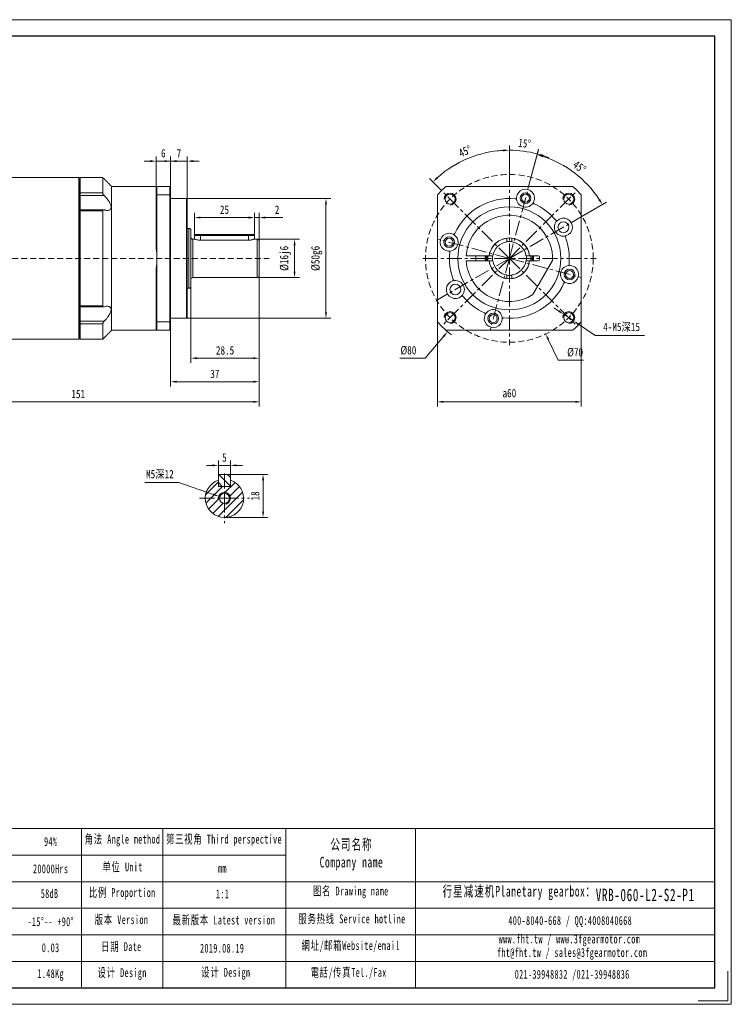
# Model space of a CAD drawing. Header units: millimetres. Extents: x -26 to 555, y -31 to 380.
# Tile 6 of 6: x 259 to 555, y -31 to 380. Entities that reach past the tile are written whole.
import ezdxf

# ---------------------------------------------------------------- set-up
doc = ezdxf.new("R2010")
doc.units = ezdxf.units.MM
doc.header["$LTSCALE"] = 5
doc.linetypes.add('CENTER', pattern=[2, 1.25, -0.25, 0.25, -0.25])
doc.linetypes.add('DASHED', pattern=[0.75, 0.5, -0.25])
doc.layers.get('0').update_dxf_attribs({"lineweight": 18})
for name, color, linetype, lineweight in [('3中心线层', 1, 'CENTER', 18), ('5剖面线层', 2, 'Continuous', 18), ('图框_外框线', 7, 'Continuous', 18)]:
    doc.layers.add(name, color=color, linetype=linetype, lineweight=lineweight)
doc.styles.add('TH_GBDIM', font='txt', dxfattribs={"width": 0.8})
doc.styles.add('标准', font='txt', dxfattribs={"width": 0.667})
doc.dimstyles.new('TH_GBDIM', dxfattribs={"dimtxt": 3.5, "dimasz": 2.5, "dimexe": 2, "dimexo": 0, "dimgap": 1.5, "dimtad": 1, "dimdec": 1, "dimdsep": 46, "dimtxsty": 'TH_GBDIM', "dimcen": 2.5, "dimdle": 5, "dimclrd": 4, "dimclre": 4, "dimclrt": 3, "dimadec": 0, "dimazin": 0, "dimtfac": 0.714286, "dimtdec": 1, "dimtmove": 0, "dimatfit": 3, "dimfxl": 1, "dimtolj": 1, "dimarcsym": 0})

# ---------------------------------------------------------------- blocks, each defined once
blk = doc.blocks.new('*X10')
at = {"transparency": 16777216}
blk.add_hatch(color=4, dxfattribs=at).paths.add_polyline_path([(479.36, 246.59), (478.61, 246.22), (477.9, 248.66)], flags=0)
at = {"color": 4, "transparency": 16777216}
for p, q in [((460.26, 280.21), (465.26, 280.21)), ((462.76, 277.71), (462.76, 282.71)), ((483.14, 237.73), (478.98, 246.4)), ((493.71, 237.73), (483.14, 237.73))]:
    blk.add_line(p, q, dxfattribs=at)
at = {"color": 3, "transparency": 16777216, "insert": (490.18, 240.98), "char_height": 3.5, "width": 11.3867, "attachment_point": 5, "style": 'TH_GBDIM'}
blk.add_mtext('%%C70', dxfattribs=at)
blk = doc.blocks.new('*X11')
at = {"transparency": 16777216}
for points in [[(483.58, 258.59), (483.12, 257.9), (485.43, 256.86)], [(491.9, 253.03), (491.43, 252.34), (489.59, 254.08)]]:
    blk.add_hatch(color=4, dxfattribs=at).paths.add_polyline_path(points, flags=0)
at = {"color": 4, "transparency": 16777216}
for p, q in [((483.35, 258.24), (481.27, 259.63)), ((485.43, 256.86), (489.59, 254.08)), ((498.6, 248.05), (491.66, 252.69)), ((519.07, 248.05), (498.6, 248.05))]:
    blk.add_line(p, q, dxfattribs=at)
at = {"color": 3, "transparency": 16777216, "insert": (509.58, 251.44), "char_height": 3.5, "width": 31.08, "attachment_point": 5, "style": 'TH_GBDIM'}
blk.add_mtext('4-M5深15', dxfattribs=at)
blk = doc.blocks.new('*X12')
at = {"transparency": 16777216}
for points in [[(435.26, 220.77), (435.26, 219.93), (432.76, 220.35)], [(490.26, 220.77), (490.26, 219.93), (492.76, 220.35)]]:
    blk.add_hatch(color=4, dxfattribs=at).paths.add_polyline_path(points, flags=0)
at = {"color": 4, "transparency": 16777216}
for p, q in [((432.76, 253.76), (432.76, 218.35)), ((492.76, 253.64), (492.76, 218.35)), ((490.26, 220.35), (435.26, 220.35))]:
    blk.add_line(p, q, dxfattribs=at)
at = {"color": 3, "transparency": 16777216, "insert": (462.76, 223.95), "char_height": 3.5, "width": 11.2, "attachment_point": 5, "style": 'TH_GBDIM'}
blk.add_mtext('a60', dxfattribs=at)
blk = doc.blocks.new('*X13')
at = {"transparency": 16777216}
blk.add_hatch(color=4, dxfattribs=at).paths.add_polyline_path([(339.32, 182.11), (339.05, 181.32), (341.55, 180.9)], flags=0)
at = {"color": 4, "transparency": 16777216}
for p, q in [((310.63, 186.64), (324.83, 186.64)), ((324.83, 186.64), (339.18, 181.71)), ((343.91, 177.59), (343.91, 182.59)), ((341.41, 180.09), (346.41, 180.09))]:
    blk.add_line(p, q, dxfattribs=at)
at = {"color": 3, "transparency": 16777216, "insert": (316.98, 190.02), "char_height": 3.5, "width": 23.3022, "attachment_point": 5, "style": 'TH_GBDIM'}
blk.add_mtext('M5深12', dxfattribs=at)
blk = doc.blocks.new('*X14')
at = {"transparency": 16777216}
for points in [[(359.6, 187.59), (360.43, 187.59), (360.01, 190.09)], [(359.6, 174.59), (360.43, 174.59), (360.01, 172.09)]]:
    blk.add_hatch(color=4, dxfattribs=at).paths.add_polyline_path(points, flags=0)
at = {"color": 4, "transparency": 16777216}
for p, q in [((346.01, 190.09), (362.01, 190.09)), ((360.01, 174.59), (360.01, 187.59)), ((343.91, 172.09), (362.01, 172.09))]:
    blk.add_line(p, q, dxfattribs=at)
at = {"color": 3, "transparency": 16777216, "insert": (356.76, 181.09), "char_height": 3.5, "width": 6.8833, "attachment_point": 5, "rotation": 90, "style": 'TH_GBDIM'}
blk.add_mtext('18', dxfattribs=at)
blk = doc.blocks.new('*X15')
at = {"transparency": 16777216}
for points in [[(338.91, 194.25), (338.91, 193.42), (341.41, 193.83)], [(348.91, 194.25), (348.91, 193.42), (346.41, 193.83)]]:
    blk.add_hatch(color=4, dxfattribs=at).paths.add_polyline_path(points, flags=0)
at = {"color": 4, "transparency": 16777216}
for p, q in [((338.91, 193.83), (336.41, 193.83)), ((341.41, 189.69), (341.41, 195.83)), ((346.41, 193.83), (341.41, 193.83)), ((346.41, 189.69), (346.41, 195.83)), ((348.91, 193.83), (351.41, 193.83))]:
    blk.add_line(p, q, dxfattribs=at)
at = {"color": 3, "transparency": 16777216, "insert": (343.91, 197.08), "char_height": 3.5, "width": 3.0178, "attachment_point": 5, "style": 'TH_GBDIM'}
blk.add_mtext('5', dxfattribs=at)
blk = doc.blocks.new('*X16')
at = {"transparency": 16777216}
for points in [[(460.25, 325.69), (460.27, 324.86), (462.76, 325.34)], [(432.95, 313.54), (432.38, 314.15), (430.85, 312.12)]]:
    blk.add_hatch(color=4, dxfattribs=at).paths.add_polyline_path(points, flags=0)
at = {"color": 4, "transparency": 16777216}
for p, q in [((462.76, 316.36), (462.76, 327.34)), ((434.47, 308.5), (429.43, 313.54))]:
    blk.add_line(p, q, dxfattribs=at)
blk.add_arc((462.76, 280.21), 45.13, 93.1745, 131.8255, dxfattribs=at)
at = {"color": 3, "transparency": 16777216, "insert": (444.25, 324.91), "char_height": 3.5, "width": 12.5704, "attachment_point": 5, "rotation": 22.5, "style": 'TH_GBDIM'}
blk.add_mtext('45%%D', dxfattribs=at)
blk = doc.blocks.new('*X17')
at = {"transparency": 16777216}
for points in [[(460.25, 325.69), (460.27, 324.85), (462.76, 325.34)], [(476.72, 322.69), (476.95, 323.49), (474.44, 323.8)]]:
    blk.add_hatch(color=4, dxfattribs=at).paths.add_polyline_path(points, flags=0)
at = {"color": 4, "transparency": 16777216}
for p, q in [((462.76, 316.36), (462.76, 327.34)), ((470.8, 310.21), (474.96, 325.73))]:
    blk.add_line(p, q, dxfattribs=at)
for start, end in [(93.1747, 96.3495), (75, 90), (68.6505, 71.8253)]:
    blk.add_arc((462.76, 280.21), 45.12, start, end, dxfattribs=at)
at = {"color": 3, "transparency": 16777216, "insert": (469.07, 328.17), "char_height": 3.5, "width": 10.8247, "attachment_point": 5, "rotation": 352.5, "style": 'TH_GBDIM'}
blk.add_mtext('15%%D', dxfattribs=at)
blk = doc.blocks.new('*X18')
at = {"transparency": 16777216}
for points in [[(476.63, 322.38), (476.87, 323.18), (474.36, 323.5)], [(500.61, 304.97), (499.9, 304.53), (501.56, 302.62)]]:
    blk.add_hatch(color=4, dxfattribs=at).paths.add_polyline_path(points, flags=0)
at = {"color": 4, "transparency": 16777216}
for p, q in [((470.8, 310.21), (474.87, 325.43)), ((492.76, 297.53), (503.3, 303.62))]:
    blk.add_line(p, q, dxfattribs=at)
blk.add_arc((462.76, 280.21), 44.81, 33.1971, 71.8029, dxfattribs=at)
at = {"color": 3, "transparency": 16777216, "insert": (492.02, 318.34), "char_height": 3.5, "width": 12.8426, "attachment_point": 5, "rotation": 322.5, "style": 'TH_GBDIM'}
blk.add_mtext('45%%D', dxfattribs=at)
blk = doc.blocks.new('*X19')
at = {"transparency": 16777216}
blk.add_hatch(color=4, dxfattribs=at).paths.add_polyline_path([(435.06, 247.98), (435.7, 247.44), (436.99, 249.62)], flags=0)
at = {"color": 4, "transparency": 16777216}
for p, q in [((460.26, 280.21), (465.26, 280.21)), ((462.76, 277.71), (462.76, 282.71)), ((427.68, 238.56), (435.38, 247.71)), ((417.11, 238.56), (427.68, 238.56))]:
    blk.add_line(p, q, dxfattribs=at)
blk.add_arc((462.76, 280.21), 40, 228.5904, 232.7575, dxfattribs=at)
at = {"color": 3, "transparency": 16777216, "insert": (420.64, 241.81), "char_height": 3.5, "width": 11.3867, "attachment_point": 5, "style": 'TH_GBDIM'}
blk.add_mtext('%%C80', dxfattribs=at)
blk = doc.blocks.new('*X25')
at = {"transparency": 16777216}
for points in [[(209.91, 220.77), (209.91, 219.93), (207.41, 220.35)], [(355.91, 220.77), (355.91, 219.93), (358.41, 220.35)]]:
    blk.add_hatch(color=4, dxfattribs=at).paths.add_polyline_path(points, flags=0)
at = {"color": 4, "transparency": 16777216}
for p, q in [((358.41, 273.01), (358.41, 218.35)), ((207.41, 250.41), (207.41, 218.35)), ((355.91, 220.35), (209.91, 220.35))]:
    blk.add_line(p, q, dxfattribs=at)
at = {"color": 3, "transparency": 16777216, "insert": (282.91, 223.6), "char_height": 3.5, "width": 10.2356, "attachment_point": 5, "style": 'TH_GBDIM'}
blk.add_mtext('151', dxfattribs=at)
blk = doc.blocks.new('*X26')
at = {"transparency": 16777216}
for points in [[(372.74, 285.71), (373.58, 285.71), (373.16, 288.21)], [(372.74, 274.71), (373.58, 274.71), (373.16, 272.21)]]:
    blk.add_hatch(color=4, dxfattribs=at).paths.add_polyline_path(points, flags=0)
at = {"color": 4, "transparency": 16777216}
for p, q in [((357.61, 288.21), (375.16, 288.21)), ((373.16, 285.71), (373.16, 274.71)), ((357.61, 272.21), (375.16, 272.21))]:
    blk.add_line(p, q, dxfattribs=at)
at = {"color": 3, "transparency": 16777216, "insert": (369.33, 280.21), "char_height": 3.5, "width": 19.32, "attachment_point": 5, "rotation": 90, "style": 'TH_GBDIM'}
blk.add_mtext('%%C16j6', dxfattribs=at)
blk = doc.blocks.new('*X27')
at = {"transparency": 16777216}
for points in [[(385.84, 302.71), (386.67, 302.71), (386.25, 305.21)], [(385.84, 257.71), (386.67, 257.71), (386.25, 255.21)]]:
    blk.add_hatch(color=4, dxfattribs=at).paths.add_polyline_path(points, flags=0)
at = {"color": 4, "transparency": 16777216}
for p, q in [((328.11, 305.21), (388.25, 305.21)), ((386.25, 302.71), (386.25, 257.71)), ((328.11, 255.21), (388.25, 255.21))]:
    blk.add_line(p, q, dxfattribs=at)
at = {"color": 3, "transparency": 16777216, "insert": (382.42, 280.21), "char_height": 3.5, "width": 19.32, "attachment_point": 5, "rotation": 90, "style": 'TH_GBDIM'}
blk.add_mtext('%%C50g6', dxfattribs=at)
blk = doc.blocks.new('*X28')
at = {"transparency": 16777216}
for points in [[(333.91, 297.65), (333.91, 296.81), (331.41, 297.23)], [(353.91, 297.65), (353.91, 296.81), (356.41, 297.23)]]:
    blk.add_hatch(color=4, dxfattribs=at).paths.add_polyline_path(points, flags=0)
at = {"color": 4, "transparency": 16777216}
for p, q in [((331.41, 289.81), (331.41, 299.23)), ((333.91, 297.23), (353.91, 297.23)), ((356.41, 289.81), (356.41, 299.23))]:
    blk.add_line(p, q, dxfattribs=at)
at = {"color": 3, "transparency": 16777216, "insert": (343.91, 300.48), "char_height": 3.5, "width": 7.0622, "attachment_point": 5, "style": 'TH_GBDIM'}
blk.add_mtext('25', dxfattribs=at)
blk = doc.blocks.new('*X29')
at = {"transparency": 16777216}
for points in [[(353.91, 297.65), (353.91, 296.81), (356.41, 297.23)], [(360.91, 297.65), (360.91, 296.81), (358.41, 297.23)]]:
    blk.add_hatch(color=4, dxfattribs=at).paths.add_polyline_path(points, flags=0)
at = {"color": 4, "transparency": 16777216}
for p, q in [((353.91, 297.23), (351.41, 297.23)), ((356.41, 289.81), (356.41, 299.23)), ((356.41, 297.23), (358.41, 297.23)), ((358.41, 287.41), (358.41, 299.23)), ((360.91, 297.23), (368.28, 297.23))]:
    blk.add_line(p, q, dxfattribs=at)
at = {"color": 3, "transparency": 16777216, "insert": (365.85, 300.48), "char_height": 3.5, "width": 3.08, "attachment_point": 5, "style": 'TH_GBDIM'}
blk.add_mtext('2', dxfattribs=at)
blk = doc.blocks.new('*X30')
at = {"transparency": 16777216}
for points in [[(318.91, 321.19), (318.91, 320.36), (321.41, 320.78)], [(330.91, 321.19), (330.91, 320.36), (328.41, 320.78)]]:
    blk.add_hatch(color=4, dxfattribs=at).paths.add_polyline_path(points, flags=0)
at = {"color": 4, "transparency": 16777216}
for p, q in [((318.91, 320.78), (316.41, 320.78)), ((321.41, 309.91), (321.41, 322.78)), ((328.41, 320.78), (321.41, 320.78)), ((328.41, 304.91), (328.41, 322.78)), ((330.91, 320.78), (333.41, 320.78))]:
    blk.add_line(p, q, dxfattribs=at)
at = {"color": 3, "transparency": 16777216, "insert": (324.91, 324.03), "char_height": 3.5, "width": 3.0178, "attachment_point": 5, "style": 'TH_GBDIM'}
blk.add_mtext('7', dxfattribs=at)
blk = doc.blocks.new('*X31')
at = {"transparency": 16777216}
for points in [[(312.91, 321.19), (312.91, 320.36), (315.41, 320.78)], [(323.91, 321.19), (323.91, 320.36), (321.41, 320.78)]]:
    blk.add_hatch(color=4, dxfattribs=at).paths.add_polyline_path(points, flags=0)
at = {"color": 4, "transparency": 16777216}
for p, q in [((312.91, 320.78), (310.41, 320.78)), ((315.41, 309.91), (315.41, 322.78)), ((321.41, 320.78), (315.41, 320.78)), ((321.41, 309.91), (321.41, 322.78)), ((323.91, 320.78), (326.41, 320.78))]:
    blk.add_line(p, q, dxfattribs=at)
at = {"color": 3, "transparency": 16777216, "insert": (318.41, 324.03), "char_height": 3.5, "width": 3.1733, "attachment_point": 5, "style": 'TH_GBDIM'}
blk.add_mtext('6', dxfattribs=at)
blk = doc.blocks.new('*X32')
at = {"transparency": 16777216}
for points in [[(323.91, 229.17), (323.91, 228.33), (321.41, 228.75)], [(355.91, 229.17), (355.91, 228.33), (358.41, 228.75)]]:
    blk.add_hatch(color=4, dxfattribs=at).paths.add_polyline_path(points, flags=0)
at = {"color": 4, "transparency": 16777216}
for p, q in [((358.41, 273.01), (358.41, 226.75)), ((321.41, 250.51), (321.41, 226.75)), ((323.91, 228.75), (355.91, 228.75))]:
    blk.add_line(p, q, dxfattribs=at)
at = {"color": 3, "transparency": 16777216, "insert": (339.91, 232), "char_height": 3.5, "width": 7.0311, "attachment_point": 5, "style": 'TH_GBDIM'}
blk.add_mtext('37', dxfattribs=at)
blk = doc.blocks.new('*X33')
at = {"transparency": 16777216}
for points in [[(332.41, 238.98), (332.41, 238.15), (329.91, 238.56)], [(355.91, 238.98), (355.91, 238.15), (358.41, 238.56)]]:
    blk.add_hatch(color=4, dxfattribs=at).paths.add_polyline_path(points, flags=0)
at = {"color": 4, "transparency": 16777216}
for p, q in [((358.41, 273.01), (358.41, 236.56)), ((329.91, 268.51), (329.91, 236.56)), ((355.91, 238.56), (332.41, 238.56))]:
    blk.add_line(p, q, dxfattribs=at)
at = {"color": 3, "transparency": 16777216, "insert": (344.16, 241.81), "char_height": 3.5, "width": 15.0267, "attachment_point": 5, "style": 'TH_GBDIM'}
blk.add_mtext('28.5', dxfattribs=at)

msp = doc.modelspace()

# ---------------------------------------------------------------- hatches: boundary and pattern name
at = {"layer": '5剖面线层'}
h = msp.add_hatch(dxfattribs=at)
h.set_pattern_fill('ANSI31', color=256, style=0, pattern_type=0)
h.set_pattern_definition([(135, (0, 0), (-1.796051, -1.796051), [])])
h.paths.add_polyline_path([(346.41, 189.69), (346.01, 190.09), (343.91, 190.09), (343.91, 185.09), (346.01, 185.09), (346.41, 185.49)], flags=0)
h.paths.add_polyline_path([(341.41, 185.49), (341.81, 185.09), (343.91, 185.09), (343.91, 190.09), (341.81, 190.09), (341.41, 189.69)], flags=0)
h = msp.add_hatch(dxfattribs=at)
h.set_pattern_fill('ANSI31', color=256, style=0, pattern_type=0)
h.set_pattern_definition([(45, (0, 0), (-1.796051, 1.796051), [])])
edge = h.paths.add_edge_path(flags=0)
edge.add_line((346.41, 187.69), (346.41, 185.49))
edge.add_line((346.41, 185.49), (346.41, 185.09))
edge.add_line((346.41, 185.09), (346.01, 185.09))
edge.add_line((346.01, 185.09), (343.91, 185.09))
edge.add_line((343.91, 185.09), (343.91, 182.59))
edge.add_arc((343.91, 180.09), 2.5, 0, 90, ccw=False)
edge.add_line((346.41, 180.09), (351.91, 180.09))
edge.add_arc((343.91, 180.09), 8, 0, 71.79)
edge = h.paths.add_edge_path(flags=0)
edge.add_line((351.91, 180.09), (346.41, 180.09))
edge.add_arc((343.91, 180.09), 2.5, 270, 360, ccw=False)
edge.add_line((343.91, 177.59), (343.91, 172.09))
edge.add_arc((343.91, 180.09), 8, 270, 360)
edge = h.paths.add_edge_path(flags=0)
edge.add_arc((343.91, 180.09), 2.5, 180, 270, ccw=False)
edge.add_line((341.41, 180.09), (335.91, 180.09))
edge.add_arc((343.91, 180.09), 8, 180, 270)
edge.add_line((343.91, 172.09), (343.91, 177.59))
edge = h.paths.add_edge_path(flags=0)
edge.add_line((343.91, 185.09), (341.81, 185.09))
edge.add_line((341.81, 185.09), (341.41, 185.09))
edge.add_line((341.41, 185.09), (341.41, 185.49))
edge.add_line((341.41, 185.49), (341.41, 187.69))
edge.add_arc((343.91, 180.09), 8, 108.21, 180)
edge.add_line((335.91, 180.09), (341.81, 180.09))
edge.add_arc((343.91, 180.09), 2.1, 90, 180, ccw=False)
edge.add_line((343.91, 182.19), (343.91, 185.09))
edge = h.paths.add_edge_path(flags=0)
edge.add_line((346.41, 180.09), (346.01, 180.09))
edge.add_arc((343.91, 180.09), 2.1, 270, 360, ccw=False)
edge.add_line((343.91, 177.99), (343.91, 177.59))
edge.add_arc((343.91, 180.09), 2.5, 270, 360)
edge = h.paths.add_edge_path(flags=0)
edge.add_arc((343.91, 180.09), 2.1, 180, 270, ccw=False)
edge.add_line((341.81, 180.09), (341.41, 180.09))
edge.add_arc((343.91, 180.09), 2.5, 180, 270)
edge.add_line((343.91, 177.59), (343.91, 177.99))
edge = h.paths.add_edge_path(flags=0)
edge.add_line((343.91, 182.59), (343.91, 182.19))
edge.add_arc((343.91, 180.09), 2.1, 0, 90, ccw=False)
edge.add_line((346.01, 180.09), (346.41, 180.09))
edge.add_arc((343.91, 180.09), 2.5, 0, 90)

# ---------------------------------------------------------------- linework, layer by layer
at = {"color": 7, "linetype": 'Continuous', "lineweight": 15}
for p, q in [((283.11, 280.21), (283.11, 313.96)), ((283.41, 313.66), (283.41, 280.21)), ((283.41, 307.26), (283.41, 313.66)), ((283.71, 313.96), (283.71, 307.51)), ((293.11, 313.96), (293.11, 307.51)), ((296.86, 310.21), (296.86, 250.21)), ((315.41, 306.56), (315.41, 309.91)), ((315.71, 310.21), (315.71, 306.67)), ((315.71, 310.21), (321.11, 310.21)), ((321.11, 306.67), (321.11, 310.21)), ((321.41, 309.91), (321.41, 306.56)), ((436.3, 310.21), (489.22, 310.21)), ((283.71, 307.51), (283.41, 307.26)), ((283.71, 306.4), (283.41, 306.49)), ((283.71, 307.51), (283.71, 306.4)), ((283.71, 307.51), (293.11, 307.51)), ((283.71, 306.4), (283.71, 300.48)), ((293.78, 306.4), (283.71, 306.4)), ((315.41, 284.45), (315.41, 306.56)), ((321.11, 306.67), (315.71, 306.67)), ((315.71, 306.67), (315.71, 280.21)), ((321.11, 253.76), (321.11, 306.67)), ((321.41, 306.56), (321.41, 253.87)), ((328.11, 280.21), (328.11, 305.21)), ((328.41, 304.91), (328.41, 280.21)), ((432.76, 253.76), (432.76, 306.67)), ((492.76, 306.67), (492.76, 253.76)), ((283.71, 300.07), (283.41, 299.89)), ((283.71, 300.48), (283.71, 300.07)), ((283.71, 300.07), (283.71, 260.36)), ((293.11, 300.07), (283.71, 300.07)), ((293.11, 300.07), (293.11, 260.36)), ((283.41, 260.54), (283.41, 299.89)), ((329.11, 280.21), (329.11, 292.71)), ((329.91, 291.91), (329.91, 280.21)), ((330.71, 288.21), (330.71, 280.21)), ((331.41, 289.81), (331.41, 288.19)), ((333.91, 289.81), (331.41, 289.81)), ((331.81, 290.21), (333.91, 290.21)), ((333.91, 290.21), (333.91, 289.81)), ((333.91, 290.21), (353.91, 290.21)), ((353.91, 289.81), (333.91, 289.81)), ((333.91, 287.81), (333.91, 289.81)), ((353.91, 287.81), (333.91, 287.81)), ((353.91, 289.81), (353.91, 290.21)), ((353.91, 290.21), (356.01, 290.21)), ((356.41, 289.81), (353.91, 289.81)), ((353.91, 287.81), (353.91, 289.81)), ((356.41, 289.81), (356.41, 288.21)), ((357.61, 280.21), (357.61, 288.21)), ((461.76, 288.66), (461.76, 288.35)), ((461.76, 288.35), (461.76, 287.73)), ((461.76, 287.73), (461.76, 287.14)), ((463.76, 288.66), (463.76, 288.35)), ((463.76, 287.73), (463.76, 288.35)), ((463.76, 287.73), (463.76, 287.14)), ((358.41, 287.41), (358.41, 280.21)), ((283.11, 246.46), (283.11, 280.21)), ((283.41, 280.21), (283.41, 246.76)), ((315.71, 280.21), (315.71, 253.76)), ((328.11, 255.21), (328.11, 280.21)), ((328.41, 280.21), (328.41, 255.51)), ((329.11, 267.71), (329.11, 280.21)), ((329.91, 280.21), (329.91, 268.51)), ((330.71, 280.21), (330.71, 272.21)), ((357.61, 272.21), (357.61, 280.21)), ((358.41, 280.21), (358.41, 273.01)), ((454.02, 281.21), (445.29, 281.21)), ((453.01, 280.21), (453.06, 281.21)), ((453.06, 279.21), (453.01, 280.21)), ((453.36, 281.21), (453.31, 280.21)), ((453.31, 280.21), (453.36, 279.21)), ((455.25, 281.21), (454.62, 281.21)), ((470.9, 281.21), (470.27, 281.21)), ((474.86, 281.21), (471.5, 281.21)), ((474.47, 281.21), (474.59, 281.2)), ((474.59, 281.2), (474.95, 281.2)), ((475.26, 279.61), (475.26, 280.81)), ((315.41, 253.87), (315.41, 275.98)), ((445.29, 279.21), (454.02, 279.21)), ((449.91, 279.23), (449.76, 279.21)), ((450.93, 279.23), (449.91, 279.23)), ((451.05, 279.22), (450.93, 279.23)), ((454.62, 279.21), (455.25, 279.21)), ((470.27, 279.21), (470.9, 279.21)), ((471.5, 279.21), (474.86, 279.21)), ((480.74, 279.36), (472.49, 265.07)), ((461.76, 273.29), (461.76, 272.7)), ((461.76, 272.7), (461.76, 272.08)), ((461.76, 272.08), (461.76, 271.77)), ((463.76, 273.29), (463.76, 272.7)), ((463.76, 272.08), (463.76, 272.7)), ((463.76, 272.08), (463.76, 271.77)), ((283.41, 260.54), (283.71, 260.36)), ((283.71, 260.36), (293.11, 260.36)), ((283.71, 260.36), (283.71, 259.95)), ((283.71, 259.95), (283.71, 254.03)), ((283.41, 253.94), (283.71, 254.03)), ((283.41, 253.17), (283.71, 252.92)), ((283.41, 246.76), (283.41, 253.17)), ((283.71, 254.03), (293.78, 254.03)), ((283.71, 254.03), (283.71, 252.92)), ((293.11, 252.92), (283.71, 252.92)), ((283.71, 252.92), (283.71, 246.46)), ((293.11, 252.92), (293.11, 246.46)), ((315.41, 250.51), (315.41, 253.87)), ((315.71, 253.76), (321.11, 253.76)), ((315.71, 253.76), (315.71, 250.21)), ((321.11, 250.21), (321.11, 253.76)), ((321.41, 253.87), (321.41, 250.51)), ((321.11, 250.21), (315.71, 250.21)), ((489.22, 250.21), (436.3, 250.21))]:
    msp.add_line(p, q, dxfattribs=at)
at = {"color": 1, "linetype": 'DASHED'}
msp.add_line((202.86, 280.21), (362.5, 280.21), dxfattribs=at)
for p, q in [((341.81, 190.09), (341.41, 189.69)), ((341.41, 189.69), (341.41, 185.49)), ((341.81, 190.09), (346.01, 190.09)), ((346.01, 190.09), (346.41, 189.69)), ((346.41, 189.69), (346.41, 185.49)), ((341.81, 185.09), (341.41, 185.49)), ((341.41, 185.49), (341.41, 185.09)), ((341.41, 185.09), (341.81, 185.09)), ((341.81, 185.09), (346.01, 185.09)), ((346.41, 185.49), (346.01, 185.09)), ((346.01, 185.09), (346.41, 185.09)), ((346.41, 185.09), (346.41, 185.49))]:
    msp.add_line(p, q)
at = {"color": 7, "linetype": 'Continuous', "lineweight": 15}
for points in [[(448.79, 279.21), (448.76, 280.21), (448.79, 281.21)], [(472.46, 281.21), (472.51, 280.21), (472.46, 279.21)]]:
    msp.add_lwpolyline(points, dxfattribs=at)
at = {"color": 1, "linetype": 'DASHED'}
msp.add_circle((462.76, 280.21), 35, dxfattribs=at)
at = {"color": 7, "linetype": 'Continuous', "lineweight": 15}
for centre, radius in [((438.01, 304.96), 2.1), ((469.49, 305.33), 2.25), ((469.49, 305.33), 1.65), ((487.51, 304.96), 2.1), ((462.76, 280.21), 21.5), ((485.28, 293.21), 2.25), ((437.64, 286.94), 2.25), ((437.64, 286.94), 1.65), ((487.87, 273.49), 2.25), ((487.87, 273.49), 1.65), ((440.24, 267.21), 2.25), ((438.01, 255.47), 2.1), ((456.03, 255.1), 2.25), ((456.03, 255.1), 1.65), ((487.51, 255.47), 2.1)]:
    msp.add_circle(centre, radius, dxfattribs=at)
msp.add_circle((343.91, 180.09), 2.1)
for centre, radius, start, end in [((462.76, 280.21), 40, 131.4096, 138.5904), ((469.49, 305.33), 3.75, 333.5656, 176.4344), ((462.76, 280.21), 40, 41.4096, 48.5904), ((462.76, 280.21), 25, 84.4019, 155.5981), ((465.25, 305.59), 0.5, 264.4019, 356.4344), ((469.49, 305.33), 3.75, 176.4344, 333.5656), ((473.29, 303.44), 0.5, 153.5656, 245.5981), ((462.76, 280.21), 25, 39.4019, 65.5981), ((462.76, 280.21), 18, 357.266, 176.8153), ((485.28, 293.21), 3.75, 131.4344, 288.5656), ((482.46, 296.4), 0.5, 219.4019, 311.4344), ((485.28, 293.21), 3.75, 288.5656, 131.4344), ((329.11, 291.91), 0.8, 0, 90), ((330.71, 289.01), 0.8, 180, 270), ((357.61, 287.41), 0.8, 0, 90), ((437.64, 286.94), 3.75, 63.5656, 266.4344), ((437.64, 286.94), 3.75, 266.4344, 63.5656), ((439.54, 290.75), 0.5, 243.5656, 335.5981), ((462.76, 280.21), 8.5, 6.7563, 173.2437), ((462.76, 280.21), 8.5, 96.7563, 173.2437), ((462.76, 280.21), 8.5, 6.7563, 83.2437), ((486.63, 289.19), 0.5, 108.5656, 200.5981), ((462.76, 280.21), 25, 354.4019, 20.5981), ((285.71, 280.21), 30, 0, 8.1096), ((462.76, 280.21), 7, 98.2132, 171.7868), ((462.76, 280.21), 7.1, 81.9033, 98.0967), ((462.76, 280.21), 7, 8.2132, 81.7868), ((285.71, 280.21), 30, 351.8904, 360), ((437.38, 282.7), 0.5, 354.4019, 86.4344), ((462.76, 280.21), 25, 174.4019, 200.5981), ((462.76, 280.21), 10.05, 174.2895, 185.7105), ((462.76, 280.21), 9.75, 174.1132, 185.8868), ((462.76, 280.21), 9, 173.6206, 186.3794), ((462.76, 280.21), 7.1, 171.9033, 188.0967), ((462.76, 280.21), 7.1, 351.9033, 8.0967), ((462.76, 280.21), 9, 353.6206, 6.3794), ((462.76, 280.21), 9.45, 353.9256, 6.0744), ((462.76, 280.21), 9.75, 354.1132, 5.8868), ((462.76, 280.21), 10.05, 354.2895, 5.7105), ((474.86, 280.81), 0.4, 0, 90), ((474.86, 279.61), 0.4, 270, 0), ((462.76, 280.21), 18, 183.1847, 302.734), ((462.76, 280.21), 8.5, 186.7563, 263.2437), ((462.76, 280.21), 8.5, 186.7563, 353.2437), ((462.76, 280.21), 7, 188.2132, 261.7868), ((462.76, 280.21), 8.5, 276.7563, 353.2437), ((462.76, 280.21), 7, 278.2132, 351.7868), ((487.87, 273.49), 3.75, 86.4344, 243.5656), ((487.87, 273.49), 3.75, 243.5656, 86.4344), ((488.14, 277.73), 0.5, 174.4019, 266.4344), ((330.71, 271.41), 0.8, 90, 180), ((357.61, 273.01), 0.8, 270, 0), ((438.89, 271.24), 0.5, 288.5656, 20.5981), ((462.76, 280.21), 7.1, 261.9033, 278.0967), ((329.11, 268.51), 0.8, 270, 0), ((440.24, 267.21), 3.75, 108.5656, 311.4344), ((440.24, 267.21), 3.75, 311.4344, 108.5656), ((462.76, 280.21), 25, 264.4019, 335.5981), ((485.98, 269.68), 0.5, 63.5656, 155.5981), ((443.05, 264.03), 0.5, 39.4019, 131.4344), ((462.76, 280.21), 25, 219.4019, 245.5981), ((456.03, 255.1), 3.75, 356.4344, 153.5656), ((456.03, 255.1), 3.75, 153.5656, 356.4344), ((452.22, 256.99), 0.5, 333.5656, 65.5981), ((460.27, 254.84), 0.5, 84.4019, 176.4344), ((462.76, 280.21), 40, 221.4096, 228.5904), ((462.76, 280.21), 40, 311.4096, 318.5904)]:
    msp.add_arc(centre, radius, start, end, dxfattribs=at)
at = {"color": 4}
for centre in [(438.01, 304.96), (487.51, 304.96), (438.01, 255.47), (487.51, 255.47), (343.91, 180.09)]:
    msp.add_arc(centre, 2.5, 270, 180, dxfattribs=at)
msp.add_arc((343.91, 180.09), 8, 108.21, 71.79)
at = {"color": 7, "linetype": 'Continuous', "lineweight": 15}
for points in [[(283.11, 313.96), (254.71, 313.96)], [(283.41, 313.66), (283.11, 313.96)], [(283.71, 313.96), (283.41, 313.66)], [(293.11, 313.96), (283.71, 313.96)], [(296.86, 310.21), (293.11, 313.96)], [(315.71, 310.21), (296.86, 310.21)], [(315.41, 309.91), (315.71, 310.21)], [(321.41, 309.91), (321.11, 310.21)], [(315.41, 306.56), (315.71, 306.67)], [(321.11, 306.67), (321.41, 306.56)], [(328.11, 305.21), (321.41, 305.21)], [(328.41, 304.91), (328.11, 305.21)], [(283.71, 300.48), (283.41, 300.18)], [(293.52, 300.48), (283.71, 300.48)], [(329.11, 292.71), (328.41, 292.71)], [(331.41, 288.21), (330.71, 288.21)], [(331.81, 290.21), (331.41, 289.81)], [(356.41, 289.81), (356.01, 290.21)], [(357.61, 288.21), (356.41, 288.21)], [(445.29, 281.21), (444.79, 281.21)], [(454.32, 281.21), (454.02, 281.21)], [(454.62, 281.21), (454.32, 281.21)], [(471.2, 281.21), (470.9, 281.21)], [(471.5, 281.21), (471.2, 281.21)], [(444.79, 279.21), (445.29, 279.21)], [(454.02, 279.21), (454.32, 279.21)], [(454.32, 279.21), (454.62, 279.21)], [(470.9, 279.21), (471.2, 279.21)], [(471.2, 279.21), (471.5, 279.21)], [(330.71, 272.21), (357.61, 272.21)], [(328.41, 267.71), (329.11, 267.71)], [(283.41, 260.25), (283.71, 259.95)], [(283.71, 259.95), (293.52, 259.95)], [(321.41, 255.21), (328.11, 255.21)], [(328.11, 255.21), (328.41, 255.51)], [(315.71, 253.76), (315.41, 253.87)], [(321.11, 253.76), (321.41, 253.87)], [(283.11, 246.46), (283.41, 246.76)], [(283.41, 246.76), (283.71, 246.46)], [(293.11, 246.46), (296.86, 250.21)], [(296.86, 250.21), (315.71, 250.21)], [(315.71, 250.21), (315.41, 250.51)], [(321.11, 250.21), (321.41, 250.51)], [(254.71, 246.46), (283.11, 246.46)], [(283.71, 246.46), (293.11, 246.46)]]:
    msp.add_open_spline(points, degree=1, dxfattribs=at)
for points, knots in [([(293.11, 307.51), (293.12, 307.45), (293.13, 307.33), (293.25, 307.08), (293.46, 306.75), (293.66, 306.53), (293.78, 306.4)], [0, 0, 0, 0, 0.244975, 0.488866, 0.8286, 1.318557, 1.318557, 1.318557, 1.318557]), ([(293.78, 306.4), (294.11, 306.05), (294.64, 305.49), (295.31, 304.63), (295.77, 303.94), (296.13, 303.3), (296.45, 302.6), (296.65, 301.8), (296.58, 301.06), (296.28, 300.6), (295.88, 300.35), (295.39, 300.21), (294.76, 300.2), (294.19, 300.31), (293.85, 300.41), (293.78, 300.43)], [0, 0, 0, 0, 1.111861, 1.814267, 2.515744, 3.044937, 3.573414, 4.429685, 5.288426, 6.104638, 6.713597, 7.323531, 8.207988, 9.093807, 9.337297, 9.337297, 9.337297, 9.337297]), ([(293.78, 300.43), (293.73, 300.45), (293.61, 300.48), (293.47, 300.48), (293.35, 300.46), (293.26, 300.41), (293.2, 300.35), (293.15, 300.28), (293.12, 300.18), (293.12, 300.11), (293.11, 300.07)], [0, 0, 0, 0, 0.1600222, 0.3238934, 0.4391565, 0.5570676, 0.6488337, 0.7429944, 0.8324761, 0.9252983, 0.9252983, 0.9252983, 0.9252983]), ([(333.91, 287.81), (333.64, 287.82), (333.09, 287.84), (332.36, 287.96), (331.79, 288.1), (331.45, 288.2), (331.44, 288.2), (331.44, 288.21)], [0, 0, 0, 0, 0.52154, 1.042445, 1.579624, 2.128707, 2.512069, 2.512069, 2.512069, 2.512069]), ([(356.39, 288.21), (356.39, 288.21), (356.43, 288.22), (356.23, 288.16), (355.79, 288.04), (355.12, 287.9), (354.45, 287.82), (354.04, 287.82), (353.91, 287.81)], [0, 0, 0, 0, 0.150617, 0.671245, 1.198434, 1.747576, 2.302572, 2.548359, 2.548359, 2.548359, 2.548359]), ([(455.25, 281.21), (455.36, 281.21), (455.55, 281.21), (455.75, 281.21), (455.83, 281.21)], [0, 0, 0, 0, 0.3277975, 0.5828711, 0.5828711, 0.5828711, 0.5828711]), ([(469.69, 281.21), (469.77, 281.21), (469.97, 281.21), (470.16, 281.21), (470.27, 281.21)], [0, 0, 0, 0, 0.2550735, 0.5828711, 0.5828711, 0.5828711, 0.5828711]), ([(455.83, 279.21), (455.75, 279.21), (455.55, 279.21), (455.36, 279.21), (455.25, 279.21)], [0, 0, 0, 0, 0.2550735, 0.5828711, 0.5828711, 0.5828711, 0.5828711]), ([(470.27, 279.21), (470.16, 279.21), (469.97, 279.21), (469.77, 279.21), (469.69, 279.21)], [0, 0, 0, 0, 0.3277975, 0.5828711, 0.5828711, 0.5828711, 0.5828711]), ([(293.11, 260.36), (293.12, 260.32), (293.12, 260.25), (293.15, 260.17), (293.19, 260.09), (293.25, 260.03), (293.33, 259.98), (293.45, 259.95), (293.6, 259.95), (293.72, 259.98), (293.78, 259.99)], [0, 0, 0, 0, 0.0845502, 0.1720245, 0.2564972, 0.3430793, 0.4605833, 0.5814377, 0.750754, 0.9252792, 0.9252792, 0.9252792, 0.9252792]), ([(293.78, 259.99), (294.11, 260.08), (294.64, 260.22), (295.31, 260.22), (295.77, 260.12), (296.13, 259.93), (296.45, 259.62), (296.65, 259.07), (296.58, 258.24), (296.28, 257.41), (295.88, 256.66), (295.39, 255.91), (294.76, 255.09), (294.19, 254.45), (293.85, 254.11), (293.78, 254.03)], [0, 0, 0, 0, 1.111824, 1.814206, 2.51566, 3.044836, 3.573295, 4.429537, 5.28825, 6.104435, 6.713373, 7.323287, 8.207715, 9.093504, 9.336986, 9.336986, 9.336986, 9.336986]), ([(293.78, 254.03), (293.67, 253.91), (293.47, 253.7), (293.26, 253.37), (293.14, 253.11), (293.12, 252.99), (293.11, 252.92)], [0, 0, 0, 0, 0.46169, 0.794105, 1.059066, 1.318522, 1.318522, 1.318522, 1.318522])]:
    msp.add_open_spline(points, degree=3, knots=knots, dxfattribs=at)
at = {"layer": '3中心线层'}
for p, q in [((462.76, 316.36), (462.76, 244.06)), ((462.76, 280.21), (434.47, 308.5)), ((462.76, 280.21), (470.8, 310.21)), ((462.76, 280.21), (491.04, 308.5)), ((462.76, 280.21), (492.76, 297.53)), ((462.76, 280.21), (432.76, 288.25)), ((426.61, 280.21), (498.91, 280.21)), ((462.76, 280.21), (432.76, 262.89)), ((462.76, 280.21), (434.47, 251.93)), ((462.76, 280.21), (454.72, 250.21)), ((462.76, 280.21), (491.04, 251.93)), ((462.76, 280.21), (492.76, 272.18)), ((343.91, 190.49), (343.91, 169.69)), ((333.51, 180.09), (354.31, 180.09))]:
    msp.add_line(p, q, dxfattribs=at)
at = {"layer": '图框_外框线'}
for p, q in [((25.69, 42.28), (548.41, 42.28)), ((284.24, 42.28), (284.24, -23.75)), ((318.16, 42.28), (318.16, -24.11)), ((369.56, 42.28), (369.56, -24.11)), ((423.54, 42.28), (423.54, -24.11)), ((75.78, 31.2), (369.56, 31.2)), ((25.69, 20.13), (548.41, 20.13)), ((75.78, 9.05), (548.41, 9.05)), ((75.78, -2.03), (548.41, -2.03)), ((75.78, -13.11), (548.41, -13.11))]:
    msp.add_line(p, q, dxfattribs=at)
at = {"layer": '图框_外框线', "color": 3}
msp.add_lwpolyline([(-25.63, -31.03), (555.33, -31.03), (555.33, 379.79), (-25.63, 379.79)], close=True, dxfattribs=at)
at = {"layer": '图框_外框线', "color": 3, "lineweight": 25}
msp.add_lwpolyline([(8.95, -24.11), (548.41, -24.11), (548.41, 372.88), (8.95, 372.88)], close=True, dxfattribs=at)
at = {"layer": '图框_外框线', "color": 3}
msp.add_lwpolyline([(553.95, -17.2), (553.95, -29.65), (541.5, -29.65)], dxfattribs=at)

# ---------------------------------------------------------------- texts
at = {"layer": '图框_外框线', "color": 1, "attachment_point": 2, "style": '标准'}
for s, insert, char_height, width in [('\\T1.1;94%', (271.43, 38.75), 3.693, 47.2252), ('\\T1.1;角法 Angle method ', (301.38, 39.73), 3.6927, 47.2252), ('\\T1.1;第三视角 Third perspective', (343.73, 39.73), 3.6927, 56.5962), ('\\T1.1;公司名称\\PCompany name', (396.89, 37.91), 4.4313, 57.3712), ('\\T1.1;20000Hrs', (271.43, 27.36), 3.6927, 47.2252), ('\\T1.1;单位 Unit', (301.4, 28.13), 3.6927, 47.2252), ('\\T1.1;mm', (343.04, 27.61), 3.693, 47.2252), ('\\T1.1;58dB', (270.98, 17.06), 3.693, 24.3677), ('\\T1.1;比例 Proportion', (301.27, 17.45), 3.6927, 31.7969), ('\\T1.1;1:1', (343.13, 16.9), 3.693, 47.2252), ('\\T1.1;图名 Drawing name', (396.59, 18.08), 3.6927, 47.2252), ('\\T1.1;  行星减速机Planetary gearbox：', (464.67, 18.37), 4.4313, 69.6936), ('\\T1.1;\\pxt5;VRB-060-L2-S2-P1', (519.41, 17.19), 5.1698, 37.6233), ('\\T1.1;-15%%D-- +90%%D', (271.43, 5.31), 3.6927, 31.6773), ('\\T1.1;版本 Version', (300.96, 6.14), 3.6927, 47.2252), ('\\T1.1;最新版本 Latest version', (343.7, 5.98), 3.6927, 47.2252), ('\\T1.1;服务热线 Service hotline', (397.11, 6.47), 3.6927, 52.6134), ('\\T1.1;400-8040-668 / QQ:4008040668', (488.14, 5.77), 3.6927, 107.5154), ('\\T1.1;網址/邮箱Website/email', (396.54, -4.65), 3.6927, 54.7656), ('\\T1.1;www.fht.tw / www.3fgearmotor.com ', (487.8, -1.93), 3.6927, 107.6365), ('\\T1.1;0.03', (271.43, -5.57), 3.693, 24.9756), ('\\T1.1;日期 Date', (300.93, -5.13), 3.6927, 47.2252), ('\\T1.1;2019.08.19', (342.96, -5.77), 3.6927, 47.2252), ('\\T1.1;\\pxt12;fht@fht.tw / sales@3fgearmotor.com ', (488.93, -7.55), 3.6927, 107.6365), ('\\T1.1;1.48Kg', (271.43, -16.37), 3.6927, 24.7075), ('\\T1.1;设计 Design', (301.23, -15.98), 3.6927, 47.2252), ('\\T1.1;设计 Design', (344.48, -15.83), 3.6927, 47.2252), ('\\T1.1;電話/传真Tel./Fax', (395.71, -15.87), 3.6927, 55.4243), ('\\T1.1;021-39948832 /021-39948836 ', (488.96, -16.67), 3.6927, 82.1886)]:
    msp.add_mtext(s, dxfattribs=dict(at, insert=insert, char_height=char_height, width=width))

# ---------------------------------------------------------------- dimensions: what is measured, and where the dimension line sits
for base, line1, line2, picture, middle in [((445.49, 321.91), ((462.76, 316.36), (462.76, 244.06)), ((462.76, 280.21), (434.47, 308.5)), '*X16', (444.25, 324.91)), ((468.65, 324.95), ((462.76, 280.21), (470.8, 310.21)), ((462.76, 316.36), (462.76, 244.06)), '*X17', (469.07, 328.17)), ((490.04, 315.76), ((462.76, 280.21), (492.76, 297.53)), ((462.76, 280.21), (470.8, 310.21)), '*X18', (492.02, 318.34))]:
    dim = msp.add_angular_dim_2l(base=base, line1=line1, line2=line2, dimstyle='TH_GBDIM', override={"dimtad": 1, "dimtih": 0, "dimtoh": 0, "dimsah": 1, "dimtdec": 0, "dimtzin": 0})
    dim.commit()
    dim.dimension.update_dxf_attribs({"geometry": picture, "text_midpoint": middle})
for base, p1, p2, picture, middle in [((315.41, 320.78), (321.41, 309.91), (315.41, 309.91), '*X31', (318.41, 324.03)), ((321.41, 320.78), (328.41, 304.91), (321.41, 309.91), '*X30', (324.91, 324.03)), ((356.41, 297.23), (331.41, 289.81), (356.41, 289.81), '*X28', (343.91, 300.48)), ((358.41, 297.23), (356.41, 289.81), (358.41, 287.41), '*X29', (365.85, 300.48)), ((341.41, 193.83), (346.41, 189.69), (341.41, 189.69), '*X15', (343.91, 197.08))]:
    dim = msp.add_linear_dim(base=base, p1=p1, p2=p2, dimstyle='TH_GBDIM', override={"dimsah": 1, "dimtzin": 0})
    dim.commit()
    dim.dimension.update_dxf_attribs({"geometry": picture, "text_midpoint": middle})
for p1, p2, picture, middle in [((488.53, 310.81), (436.99, 249.62), '*X19', (427.68, 238.56)), ((447.62, 311.77), (477.9, 248.66), '*X10', (483.14, 237.73))]:
    dim = msp.add_diameter_dim_2p(p1=p1, p2=p2, dimstyle='TH_GBDIM', override={"dimtih": 1, "dimtoh": 1, "dimpost": '%%C<>', "dimsah": 1, "dimtofl": 0, "dimtzin": 0})
    dim.commit()
    dim.dimension.update_dxf_attribs({"geometry": picture, "text_midpoint": middle, "dimtype": 163})
for base, p1, p2, text, picture, middle in [((386.25, 255.21), (328.11, 305.21), (328.11, 255.21), '%%C<>g6', '*X27', (382.42, 280.21)), ((373.16, 272.21), (357.61, 288.21), (357.61, 272.21), '%%C<>j6', '*X26', (369.33, 280.21))]:
    dim = msp.add_linear_dim(base=base, p1=p1, p2=p2, angle=90, text=text, dimstyle='TH_GBDIM', override={"dimsah": 1, "dimtzin": 0})
    dim.commit()
    dim.dimension.update_dxf_attribs({"geometry": picture, "text_midpoint": middle})
for base, p1, p2, picture, middle in [((207.41, 220.35), (358.41, 273.01), (207.41, 250.41), '*X25', (282.91, 220.35)), ((358.41, 228.75), (321.41, 250.51), (358.41, 273.01), '*X32', (339.91, 228.75)), ((329.91, 238.56), (358.41, 273.01), (329.91, 268.51), '*X33', (344.16, 238.56))]:
    dim = msp.add_linear_dim(base=base, p1=p1, p2=p2, dimstyle='TH_GBDIM', override={"dimsah": 1, "dimtzin": 0})
    dim.commit()
    dim.dimension.update_dxf_attribs({"geometry": picture, "text_midpoint": middle, "dimtype": 160})
for p1, p2, text, override, picture, middle in [((485.43, 256.86), (489.59, 254.08), '4-M5深15', {"dimtoh": 1, "dimpost": '%%C<>', "dimsah": 1, "dimtzin": 0}, '*X11', (498.6, 248.05)), ((346.28, 179.28), (341.55, 180.9), 'M5深12', {"dimtih": 1, "dimtoh": 1, "dimpost": '%%C<>', "dimsah": 1, "dimtofl": 0, "dimtzin": 0}, '*X13', (324.83, 186.64))]:
    dim = msp.add_diameter_dim_2p(p1=p1, p2=p2, text=text, dimstyle='TH_GBDIM', override=override)
    dim.commit()
    dim.dimension.update_dxf_attribs({"geometry": picture, "text_midpoint": middle, "dimtype": 163})
dim = msp.add_linear_dim(base=(432.76, 220.35), p1=(492.76, 253.64), p2=(432.76, 253.76), text='a<>', dimstyle='TH_GBDIM', override={"dimsah": 1, "dimtzin": 0})
dim.commit()
dim.dimension.update_dxf_attribs({"geometry": '*X12', "text_midpoint": (462.76, 223.95)})
dim = msp.add_linear_dim(base=(360.01, 190.09), p1=(343.91, 172.09), p2=(346.01, 190.09), angle=90, dimstyle='TH_GBDIM', override={"dimsah": 1, "dimtzin": 0})
dim.commit()
dim.dimension.update_dxf_attribs({"geometry": '*X14', "text_midpoint": (356.76, 181.09)})

doc.saveas('drawing.dxf')
